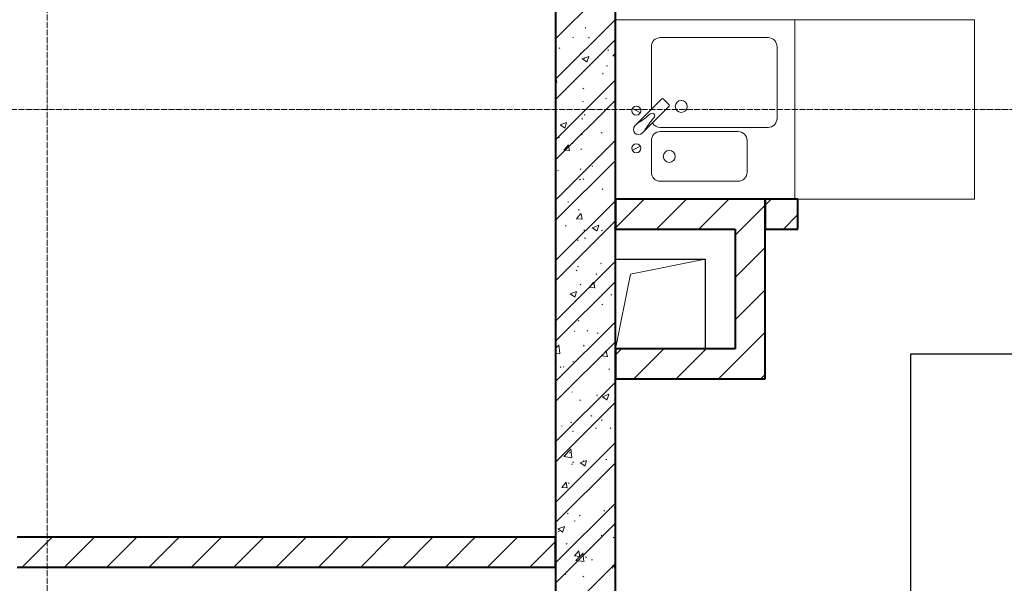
# Model space of a CAD drawing. Header units: millimetres. Extents: x -816133 to 919604, y 87941 to 147341.
# Tile 211 of 256: x 143094 to 146385, y 133649 to 135533. Entities that reach past the tile are written whole.
import ezdxf

# ---------------------------------------------------------------- set-up
doc = ezdxf.new("R2010")
doc.units = ezdxf.units.MM
doc.linetypes.add('ADSK_Линия сетки', pattern=[25, 20, -2.5, 0, -2.5])
doc.linetypes.add('Линия сетки', pattern=[25, 20, -2.5, 0, -2.5])
for name, color, linetype, lineweight in [('A-000-M_MASS', 7, 'Continuous', 18), ('A-200-M_WALL_INT', 7, 'Continuous', 18), ('A-200-M_WALL_PAT', 7, 'Continuous', 40), ('A-700-M_FFE', 7, 'Continuous', 18), ('M-520-M_DRAINAGE_FW', 7, 'Continuous', 18), ('Z-030-M_GRID', 7, 'Continuous', 9), ('СС-011-ПОЖ-СИГНАЛИЗАЦИЯ', 1, 'Continuous', 30)]:
    doc.layers.add(name, color=color, linetype=linetype, lineweight=lineweight)

# ---------------------------------------------------------------- blocks, each defined once
blk = doc.blocks.new('13эт')
at = {"layer": 'A-000-M_MASS', "color": 9, "lineweight": 30}
for p, q in [((420395.4, 134732.9), (420695.4, 134732.9)), ((420695.4, 134732.9), (420695.4, 134432.9))]:
    blk.add_line(p, q, dxfattribs=at)
at = {"layer": 'A-000-M_MASS', "color": 9}
for p, q in [((420445.4, 134682.9), (420695.4, 134732.9)), ((420395.4, 134432.9), (420445.4, 134682.9))]:
    blk.add_line(p, q, dxfattribs=at)
at = {"layer": 'A-200-M_WALL_INT', "color": 9, "lineweight": 40}
for p, q in [((420195.4, 138432.9), (420195.4, 131902.9)), ((420395.4, 131332.9), (420395.4, 138432.9)), ((420895.4, 134932.9), (420395.4, 134932.9)), ((420395.4, 134932.9), (420395.4, 134832.9)), ((420895.4, 134832.9), (420895.4, 134932.9)), ((421005.4, 134932.9), (420895.4, 134932.9)), ((420895.4, 134932.9), (420895.4, 134832.9)), ((421005.4, 134832.9), (421005.4, 134932.9)), ((420395.4, 134832.9), (420795.4, 134832.9)), ((420795.4, 134832.9), (420795.4, 134432.9)), ((420895.4, 134332.9), (420895.4, 134832.9)), ((420895.4, 134832.9), (421005.4, 134832.9)), ((420795.4, 134432.9), (420395.4, 134432.9)), ((420395.4, 134432.9), (420395.4, 134332.9)), ((420395.4, 134332.9), (420795.4, 134332.9)), ((420795.4, 134332.9), (420895.4, 134332.9)), ((420195.4, 133802.9), (418395.4, 133802.9)), ((420195.4, 133702.9), (420195.4, 133802.9)), ((418395.4, 133702.9), (420195.4, 133702.9))]:
    blk.add_line(p, q, dxfattribs=at)
at = {"layer": 'A-200-M_WALL_PAT', "color": 9, "linetype": 'Continuous', "lineweight": 9}
for p, q in [((420195.4, 135468.6), (420395.4, 135668.6)), ((420195.4, 135333.9), (420395.4, 135533.9)), ((420294.1, 135505), (420296.7, 135507)), ((420195.4, 135266.6), (420395.4, 135466.6)), ((420253.4, 135473.7), (420256.7, 135474.1)), ((420305.3, 135473.1), (420308.1, 135471.3)), ((420206.8, 135439), (420209.7, 135437.2)), ((420369.6, 135432.1), (420372.4, 135430.3)), ((420278.7, 135420.6), (420281.1, 135418.3)), ((420284.4, 135402.4), (420299.6, 135392.1)), ((420284.6, 135402.2), (420305.9, 135410.4)), ((420290.4, 135403.5), (420293, 135405.6)), ((420299.8, 135391), (420306, 135409.4)), ((420386.5, 135411.9), (420395.4, 135421.2)), ((420386.5, 135412), (420395.4, 135410.6)), ((420365.5, 135378.7), (420368.8, 135379.2)), ((420195.4, 135343.3), (420195.6, 135343.6)), ((420199.3, 135323.5), (420195.7, 135342.6)), ((420351.7, 135353.6), (420354.2, 135351.4)), ((420195.4, 135131.8), (420395.4, 135331.8)), ((420195.4, 135324.9), (420199, 135324.6)), ((420244.6, 135318.1), (420247.5, 135316.3)), ((420286.7, 135302.1), (420289.3, 135304.1)), ((420361.8, 135268.6), (420365.2, 135269.1)), ((420195.4, 135064.5), (420395.4, 135264.5)), ((420285.3, 135258.5), (420288.6, 135259)), ((420283, 135200.6), (420285.6, 135202.6)), ((420290.4, 135216.4), (420292.8, 135214.2)), ((420210.3, 135181.3), (420225.4, 135171.1)), ((420210.4, 135181.2), (420231.7, 135189.4)), ((420225.7, 135170), (420231.9, 135188.4)), ((420205.1, 135138.3), (420208.4, 135138.8)), ((420281.7, 135148.4), (420285, 135148.8)), ((420348, 135155.5), (420350.8, 135153.7)), ((420195.4, 134929.8), (420395.4, 135129.8)), ((420223.2, 135096.9), (420237.9, 135114.4)), ((420241.6, 135094.2), (420238, 135113.3)), ((420249.6, 135121.4), (420252.4, 135119.6)), ((420223.1, 135096.9), (420241.3, 135095.3)), ((420279.3, 135099.1), (420281.9, 135101.2)), ((420195.4, 134862.4), (420395.4, 135062.4)), ((420316.9, 135043.4), (420320.2, 135043.8)), ((420392.2, 135058.6), (420395.4, 135056.5)), ((420392.3, 135058.4), (420395.4, 135059.6)), ((420201.5, 135028.2), (420204.8, 135028.6)), ((420277.8, 135034.6), (420280.2, 135032.3)), ((420275.6, 134997.7), (420278.2, 134999.7)), ((420287.4, 135000.6), (420290.2, 134998.8)), ((420350.8, 134967.7), (420353.3, 134965.4)), ((420195.4, 134727.7), (420395.4, 134927.7)), ((420236.7, 134923.2), (420240.1, 134923.6)), ((420395.4, 134837.2), (420491.1, 134932.9)), ((420532.5, 134832.9), (420632.5, 134932.9)), ((420674, 134832.9), (420774, 134932.9)), ((420815.4, 134832.9), (420895.4, 134913)), ((420895.4, 134913), (420915.4, 134932.9)), ((420265.5, 134867.6), (420280.2, 134885.1)), ((420271.8, 134896.2), (420274.5, 134898.2)), ((420283.8, 134865), (420280.3, 134884.1)), ((420956.8, 134832.9), (421005.4, 134881.5)), ((420195.4, 134660.4), (420395.4, 134860.4)), ((420228, 134844.8), (420230.8, 134843)), ((420265.4, 134867.6), (420283.6, 134866)), ((420318.2, 134837.4), (420339.5, 134845.6)), ((420333.5, 134826.2), (420339.6, 134844.6)), ((420289.5, 134830.5), (420291.9, 134828.2)), ((420318, 134837.6), (420333.2, 134827.4)), ((420348.8, 134828.3), (420352.1, 134828.7)), ((420390.7, 134838), (420393.5, 134836.2)), ((420795.4, 134813), (420815.4, 134832.9)), ((420268.1, 134794.7), (420270.8, 134796.8)), ((420292.3, 134803.9), (420295.1, 134802.1)), ((420795.4, 134671.5), (420895.4, 134771.5)), ((420195.4, 134525.7), (420395.4, 134725.7)), ((420268.6, 134708), (420271.9, 134708.5)), ((420345.2, 134718.1), (420348.5, 134718.6)), ((420264.4, 134693.3), (420267.1, 134695.3)), ((420330.1, 134683), (420332.9, 134681.2)), ((420195.4, 134458.3), (420395.4, 134658.3)), ((420276.9, 134648.6), (420279.3, 134646.4)), ((420307.8, 134638.3), (420322.5, 134655.8)), ((420326.1, 134635.7), (420322.6, 134654.8)), ((420243.9, 134616.6), (420259, 134606.4)), ((420244, 134616.4), (420265.4, 134624.6)), ((420259.3, 134605.2), (420265.5, 134623.6)), ((420307.6, 134638.3), (420325.9, 134636.8)), ((420380.4, 134613.1), (420383.7, 134613.5)), ((420795.4, 134530.1), (420895.4, 134630.1)), ((420260.7, 134591.8), (420263.4, 134593.8)), ((420265, 134597.9), (420268.3, 134598.3)), ((420349.9, 134581.7), (420352.4, 134579.4)), ((420195.4, 134323.6), (420395.4, 134523.6)), ((420270.7, 134527.3), (420273.6, 134525.5)), ((420257, 134490.3), (420259.7, 134492.4)), ((420300.2, 134492.9), (420303.6, 134493.3)), ((420335, 134486.3), (420337.8, 134484.5)), ((420795.4, 134388.7), (420895.4, 134488.7)), ((420195.4, 134256.3), (420395.4, 134456.3)), ((420195.4, 134433.8), (420206.2, 134445)), ((420209.2, 134417.1), (420205.8, 134446.1)), ((420195.4, 134418.4), (420209.5, 134416.2)), ((420288.6, 134444.5), (420291, 134442.2)), ((420350.1, 134409.1), (420364.8, 134426.6)), ((420368.4, 134406.4), (420364.9, 134425.5)), ((420395.4, 134413), (420415.4, 134432.9)), ((420456.8, 134332.9), (420556.8, 134432.9)), ((420598.2, 134332.9), (420698.2, 134432.9)), ((420253.3, 134388.9), (420256, 134390.9)), ((420349.9, 134409.1), (420368.2, 134407.5)), ((420739.6, 134332.9), (420795.4, 134388.7)), ((420210.1, 134372.3), (420212.9, 134370.5)), ((420220.1, 134372.7), (420223.4, 134373.1)), ((420372.8, 134365.5), (420375.6, 134363.7)), ((420881.1, 134332.9), (420895.4, 134347.3)), ((420195.4, 134121.6), (420395.4, 134321.6)), ((420249.6, 134287.4), (420252.3, 134289.4)), ((420351.8, 134272.7), (420373.1, 134280.8)), ((420195.4, 134054.2), (420395.4, 134254.2)), ((420276, 134262.7), (420278.4, 134260.4)), ((420332.1, 134277.8), (420335.4, 134278.2)), ((420351.7, 134272.8), (420366.8, 134262.6)), ((420367.1, 134261.4), (420373.2, 134279.9)), ((420245.9, 134185.9), (420248.6, 134188)), ((420313.4, 134209.7), (420316.3, 134207.9)), ((420349, 134195.7), (420351.5, 134193.5)), ((420392.4, 134179.8), (420395.4, 134183.4)), ((420215, 134175.7), (420217.8, 134173.8)), ((420251.9, 134157.5), (420255.2, 134158)), ((420328.5, 134167.6), (420331.8, 134168.1)), ((420377.7, 134168.8), (420380.5, 134167)), ((420392.2, 134179.8), (420395.4, 134179.5)), ((420195.4, 133919.5), (420395.4, 134119.5)), ((420222.9, 134072.9), (420246.6, 134097.7)), ((420242.2, 134084.5), (420244.9, 134086.5)), ((420249.6, 134069.8), (420246.3, 134098.7)), ((420195.4, 133852.2), (420395.4, 134052.2)), ((420222.8, 134073), (420249.9, 134068.8)), ((420252.8, 134054.8), (420255.6, 134053)), ((420277.5, 134051.8), (420292.7, 134041.6)), ((420277.6, 134051.6), (420299, 134059.8)), ((420287.7, 134058.5), (420290.2, 134056.3)), ((420292.9, 134040.4), (420299.1, 134058.8)), ((420363.7, 134062.6), (420367.1, 134063)), ((420248.3, 134047.4), (420251.6, 134047.8)), ((420216.1, 133969.6), (420230.8, 133987.2)), ((420234.4, 133967), (420230.9, 133986.1)), ((420238.5, 133983), (420241.1, 133985)), ((420395, 134004.5), (420395.4, 134004.8)), ((420215.9, 133969.7), (420234.1, 133968.1)), ((420283.6, 133942.4), (420286.9, 133942.8)), ((420195.4, 133717.5), (420395.4, 133917.5)), ((420195.4, 133897.8), (420196.3, 133897.2)), ((420356.2, 133892.2), (420359, 133890.4)), ((420391.3, 133903), (420393.9, 133905)), ((420234.8, 133881.5), (420237.4, 133883.6)), ((420257.7, 133858.1), (420260.5, 133856.3)), ((420275.1, 133876.7), (420277.5, 133874.4)), ((420195.4, 133650.1), (420395.4, 133850.1)), ((420203.3, 133830.8), (420218.5, 133820.6)), ((420203.4, 133822.2), (420206.7, 133822.6)), ((420203.5, 133830.6), (420224.8, 133838.8)), ((420218.7, 133819.4), (420224.9, 133837.8)), ((418412.6, 133702.9), (418512.6, 133802.9)), ((418554, 133702.9), (418654, 133802.9)), ((418695.4, 133702.9), (418795.4, 133802.9)), ((418836.8, 133702.9), (418936.8, 133802.9)), ((418978.3, 133702.9), (419078.3, 133802.9)), ((419119.7, 133702.9), (419219.7, 133802.9)), ((419261.1, 133702.9), (419361.1, 133802.9)), ((419402.5, 133702.9), (419502.5, 133802.9)), ((419544, 133702.9), (419644, 133802.9)), ((419685.4, 133702.9), (419785.4, 133802.9)), ((419826.8, 133702.9), (419926.8, 133802.9)), ((419968.2, 133702.9), (420068.2, 133802.9)), ((420109.6, 133702.9), (420195.4, 133788.7)), ((420348.1, 133809.8), (420350.6, 133807.5)), ((420387.6, 133801.5), (420390.2, 133803.6)), ((420231.1, 133780.1), (420233.7, 133782.1)), ((420258.4, 133740.4), (420273.1, 133757.9)), ((420276.7, 133737.8), (420273.1, 133756.9)), ((420258.2, 133740.4), (420276.4, 133738.8)), ((420263.2, 133725.7), (420290.3, 133721.5)), ((420263.3, 133725.6), (420287, 133750.3)), ((420290, 133722.4), (420286.7, 133751.3)), ((420295.5, 133737.2), (420298.3, 133735.4)), ((420315.4, 133727.3), (420318.7, 133727.7)), ((420392, 133737.3), (420395.3, 133737.8)), ((420195.4, 133515.4), (420395.4, 133715.4)), ((420383.9, 133700.1), (420386.5, 133702.1)), ((420385.3, 133708.1), (420395.4, 133701.2)), ((420385.4, 133707.9), (420395.4, 133711.7)), ((420227.4, 133678.6), (420230, 133680.6)), ((420286.8, 133672.6), (420289.3, 133670.3))]:
    blk.add_line(p, q, dxfattribs=at)
at = {"layer": 'A-700-M_FFE', "color": 9, "lineweight": 9}
for p, q in [((421595.4, 135532.9), (420995.4, 135532.9)), ((420995.4, 135532.9), (420995.4, 134932.9)), ((421595.4, 134932.9), (421595.4, 135532.9)), ((421005.4, 134932.9), (421595.4, 134932.9))]:
    blk.add_line(p, q, dxfattribs=at)
at = {"layer": 'M-520-M_DRAINAGE_FW', "color": 9}
for p, q in [((420995.4, 135532.9), (420395.4, 135532.9)), ((420995.4, 134932.9), (420995.4, 135532.9)), ((420905.4, 135472.9), (420545.4, 135472.9)), ((420515.4, 135442.9), (420515.4, 135233)), ((420935.4, 135202.9), (420935.4, 135442.9)), ((420550.8, 135268.4), (420469.6, 135187.2)), ((420574.8, 135248.6), (420555, 135268.4)), ((420452.1, 135235.6), (420478.7, 135221.6)), ((420493.6, 135163.1), (420574.8, 135244.4)), ((420469.6, 135187.2), (420460.3, 135178)), ((420545.4, 135172.9), (420905.4, 135172.9)), ((420484.4, 135153.9), (420493.6, 135163.1)), ((420805.4, 135158.9), (420545.4, 135158.9)), ((420452.1, 135096.3), (420478.7, 135110.3)), ((420515.4, 135128.9), (420515.4, 135022.9)), ((420835.4, 135022.9), (420835.4, 135128.9)), ((420545.4, 134992.9), (420805.4, 134992.9))]:
    blk.add_line(p, q, dxfattribs=at)
for centre, radius, start, end in [((420545.4, 135442.9), 30, 90, 180), ((420905.4, 135442.9), 30, 0, 90), ((420552.9, 135266.3), 3, 45, 135), ((420552.9, 135266.3), 3, 45, 135), ((420465.4, 135228.6), 15, 90, 270), ((420465.4, 135228.6), 15, 270, 90), ((420572.7, 135246.5), 3, 315, 45), ((420572.7, 135246.5), 3, 315, 45), ((420615.4, 135242.9), 20, 90, 270), ((420615.4, 135242.9), 20, 270, 90), ((420367.9, 135369.2), 208.5, 299.1823, 313.4054), ((420675.6, 135061.5), 208.5, 136.5946, 150.8177), ((420517.7, 135211.3), 9.19, 315, 135), ((420905.4, 135202.9), 30, 270, 0), ((420472.3, 135165.9), 17, 135, 315), ((420545.4, 135202.9), 30, 208.5511, 270), ((420545.4, 135128.9), 30, 90, 180), ((420805.4, 135128.9), 30, 0, 90), ((420465.4, 135103.3), 15, 90, 270), ((420465.4, 135103.3), 15, 270, 90), ((420575.4, 135075.9), 20, 90, 270), ((420575.4, 135075.9), 20, 270, 90), ((420545.4, 135022.9), 30, 180, 270), ((420805.4, 135022.9), 30, 270, 0)]:
    blk.add_arc(centre, radius, start, end, dxfattribs=at)
at = {"layer": 'Z-030-M_GRID', "color": 9, "linetype": 'Линия сетки'}
blk.add_line((418495.4, 117558.7), (418495.4, 138582.9), dxfattribs=at)
at = {"layer": 'Z-030-M_GRID', "color": 9, "linetype": 'ADSK_Линия сетки'}
blk.add_line((443695.4, 135232.9), (399384.3, 135232.9), dxfattribs=at)

msp = doc.modelspace()

# ---------------------------------------------------------------- linework, layer by layer
at = {"layer": 'СС-011-ПОЖ-СИГНАЛИЗАЦИЯ', "ltscale": 100}
msp.add_lwpolyline([(145512.4, 131110.9), (145512.4, 132411.5), (146072.7, 132411.5), (146072.7, 134416.6), (147789.9, 134416.6), (147789.9, 136403.6), (146976.5, 136403.6), (146976.5, 136945.5), (150338.5, 136945.5), (150338.5, 134199.8), (151025.4, 134199.8), (151025.4, 133405)], dxfattribs=at)

# ---------------------------------------------------------------- block references
at = {"layer": 'СС-011-ПОЖ-СИГНАЛИЗАЦИЯ', "color": 9, "lineweight": 30}
msp.add_blockref('13эт', (-275309.7, 0), dxfattribs=at)

doc.saveas('drawing.dxf')
